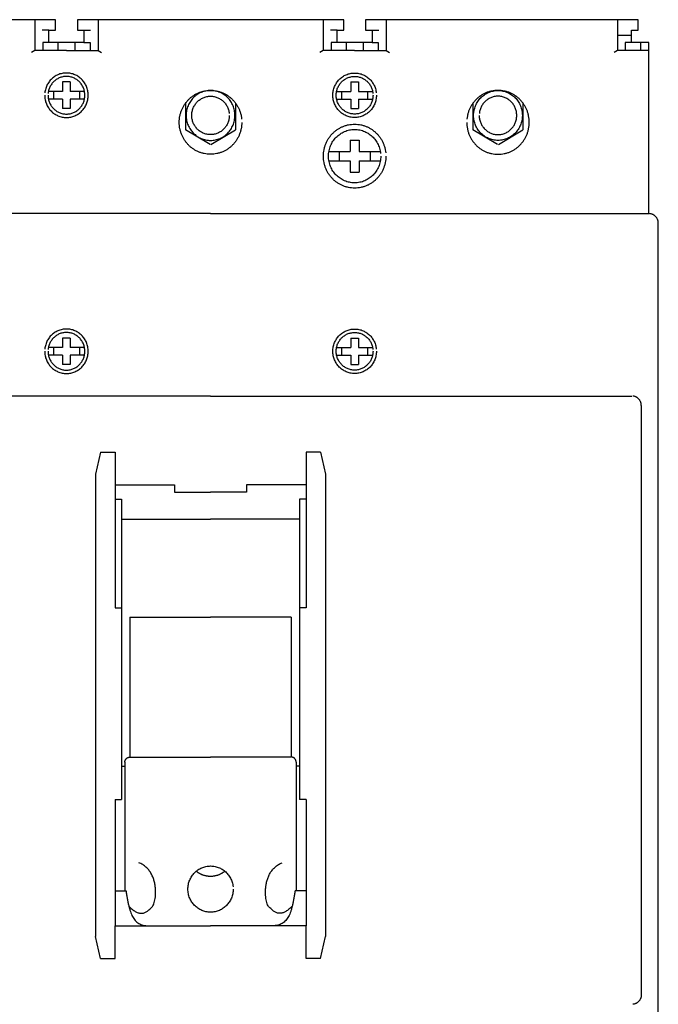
# Model space of a CAD drawing. Header units: centimetres. Extents: x -4250 to -484, y 169 to 6592.
# Tile 116 of 178: x -1168 to -1158, y 4225 to 4241. Entities that reach past the tile are written whole.
import ezdxf

# ---------------------------------------------------------------- set-up
doc = ezdxf.new("R2010")
doc.units = ezdxf.units.CM
doc.layers.add('1', color=7, linetype='Continuous')

# ---------------------------------------------------------------- blocks, each defined once
blk = doc.blocks.new('265957_199770274')
at = {"color": 254}
for p, q in [((9.079, 24.469), (4.917, 24.469)), ((9.079, 24.306), (9.079, 24.469)), ((9.421, 24.469), (9.421, 24.306)), ((13.583, 24.469), (9.421, 24.469)), ((13.583, 24.306), (13.583, 24.469)), ((13.925, 24.469), (13.925, 24.306)), ((18.183, 24.469), (13.925, 24.469)), ((18.183, 24.306), (18.183, 24.469)), ((8.976, 24.306), (9.079, 24.306)), ((8.976, 24.112), (8.976, 24.306)), ((9.421, 24.306), (9.524, 24.306)), ((9.524, 24.306), (9.524, 24.112)), ((13.48, 24.306), (13.583, 24.306)), ((13.48, 24.112), (13.48, 24.306)), ((13.925, 24.306), (14.028, 24.306)), ((14.028, 24.306), (14.028, 24.112)), ((18.079, 24.306), (18.183, 24.306)), ((18.079, 24.112), (18.079, 24.306)), ((9.524, 24.112), (8.976, 24.112)), ((14.028, 24.112), (13.48, 24.112)), ((18.354, 24.112), (18.079, 24.112)), ((18.354, 21.438), (18.354, 24.112)), ((18.369, 21.437), (18.354, 21.438)), ((18.5, 0), (18.5, 21.288))]:
    blk.add_line(p, q, dxfattribs=at)
at = {"color": 0}
for p, q in [((8.756, 24.469), (8.756, 23.989)), ((9.744, 24.469), (9.744, 23.989)), ((13.26, 24.469), (13.26, 23.989)), ((14.248, 24.469), (14.248, 23.989)), ((17.86, 24.469), (17.86, 23.989)), ((8.976, 24.306), (8.872, 24.306)), ((9.524, 24.306), (9.628, 24.306)), ((13.48, 24.306), (13.376, 24.306)), ((14.028, 24.306), (14.132, 24.306)), ((18.079, 24.224), (17.86, 24.224)), ((8.976, 24.112), (8.881, 24.112)), ((8.881, 24.112), (8.881, 23.989)), ((9.118, 24.112), (9.118, 23.989)), ((9.382, 24.112), (9.382, 23.989)), ((9.524, 24.112), (9.619, 24.112)), ((9.619, 24.112), (9.619, 23.989)), ((13.385, 24.112), (13.385, 23.989)), ((13.48, 24.112), (13.385, 24.112)), ((13.622, 24.112), (13.622, 23.989)), ((13.886, 24.112), (13.886, 23.989)), ((14.028, 24.112), (14.123, 24.112)), ((14.123, 24.112), (14.123, 23.989)), ((17.984, 24.112), (17.984, 23.989)), ((18.079, 24.112), (17.984, 24.112)), ((18.221, 24.112), (18.221, 23.989)), ((8.756, 23.989), (8.704, 23.958)), ((9.25, 23.989), (8.756, 23.989)), ((9.25, 23.989), (9.744, 23.989)), ((9.744, 23.989), (9.796, 23.958)), ((13.26, 23.989), (13.208, 23.958)), ((13.754, 23.989), (13.26, 23.989)), ((13.754, 23.989), (14.248, 23.989)), ((14.248, 23.989), (14.3, 23.958)), ((17.86, 23.989), (17.808, 23.958)), ((18.354, 23.989), (17.86, 23.989)), ((9.19, 23.496), (9.19, 23.347)), ((9.31, 23.496), (9.19, 23.496)), ((9.31, 23.496), (9.31, 23.347)), ((13.694, 23.496), (13.694, 23.347)), ((13.694, 23.496), (13.814, 23.496)), ((13.814, 23.496), (13.814, 23.347)), ((9.19, 23.349), (8.969, 23.349)), ((9.047, 23.349), (9.047, 23.227)), ((9.531, 23.349), (9.31, 23.349)), ((9.453, 23.349), (9.453, 23.227)), ((13.473, 23.349), (13.694, 23.349)), ((13.551, 23.349), (13.551, 23.227)), ((13.814, 23.349), (14.035, 23.349)), ((13.957, 23.349), (13.957, 23.227)), ((9.19, 23.227), (8.969, 23.227)), ((9.19, 23.229), (9.19, 23.081)), ((9.31, 23.081), (9.19, 23.081)), ((9.31, 23.229), (9.31, 23.081)), ((9.526, 23.227), (9.31, 23.227)), ((11.111, 23.165), (11.111, 22.746)), ((11.893, 23.164), (11.893, 22.746)), ((13.478, 23.227), (13.694, 23.227)), ((13.694, 23.229), (13.694, 23.081)), ((13.694, 23.081), (13.814, 23.081)), ((13.814, 23.229), (13.814, 23.081)), ((13.814, 23.227), (14.035, 23.227)), ((15.603, 23.164), (15.603, 22.746)), ((16.385, 23.165), (16.385, 22.746)), ((11.495, 22.519), (11.111, 22.746)), ((11.509, 22.519), (11.893, 22.746)), ((15.987, 22.519), (15.603, 22.746)), ((16.001, 22.519), (16.385, 22.746)), ((13.682, 22.586), (13.682, 22.407)), ((13.682, 22.586), (13.826, 22.586)), ((13.826, 22.586), (13.826, 22.407)), ((13.352, 22.41), (13.682, 22.41)), ((13.51, 22.41), (13.51, 22.263)), ((13.826, 22.41), (14.155, 22.41)), ((13.998, 22.41), (13.998, 22.263)), ((13.352, 22.263), (13.682, 22.263)), ((13.682, 22.266), (13.682, 22.087)), ((13.826, 22.266), (13.826, 22.087)), ((13.826, 22.263), (14.155, 22.263)), ((13.682, 22.087), (13.826, 22.087)), ((11.502, 21.438), (0.147, 21.438)), ((11.502, 21.438), (18.354, 21.438)), ((9.19, 19.495), (9.19, 19.347)), ((9.31, 19.495), (9.19, 19.495)), ((9.31, 19.495), (9.31, 19.347)), ((13.694, 19.495), (13.694, 19.347)), ((13.694, 19.495), (13.814, 19.495)), ((13.814, 19.495), (13.814, 19.347)), ((9.19, 19.349), (8.969, 19.349)), ((9.047, 19.349), (9.047, 19.226)), ((9.531, 19.349), (9.31, 19.349)), ((9.453, 19.349), (9.453, 19.226)), ((13.473, 19.349), (13.694, 19.349)), ((13.551, 19.349), (13.551, 19.226)), ((13.814, 19.349), (14.035, 19.349)), ((13.957, 19.349), (13.957, 19.226)), ((9.19, 19.226), (8.969, 19.226)), ((9.19, 19.229), (9.19, 19.08)), ((9.31, 19.08), (9.19, 19.08)), ((9.31, 19.229), (9.31, 19.08)), ((9.526, 19.226), (9.31, 19.226)), ((13.478, 19.226), (13.694, 19.226)), ((13.694, 19.229), (13.694, 19.08)), ((13.694, 19.08), (13.814, 19.08)), ((13.814, 19.229), (13.814, 19.08)), ((13.814, 19.226), (14.035, 19.226)), ((11.502, 18.588), (4.916, 18.588)), ((11.502, 18.588), (18.088, 18.588)), ((18.234, 18.439), (18.234, 9.234)), ((9.784, 17.713), (9.703, 17.37)), ((9.784, 17.713), (10.009, 17.713)), ((10.009, 17.713), (10.009, 17.202)), ((12.996, 17.713), (12.996, 17.202)), ((13.219, 17.713), (12.996, 17.713)), ((13.219, 17.713), (13.301, 17.37)), ((9.703, 17.37), (9.703, 10.144)), ((13.301, 17.37), (13.301, 10.144)), ((10.009, 17.202), (10.009, 16.979)), ((10.009, 17.202), (10.939, 17.202)), ((10.939, 17.202), (10.939, 17.085)), ((10.939, 17.085), (11.502, 17.085)), ((12.065, 17.085), (11.502, 17.085)), ((12.065, 17.202), (12.065, 17.085)), ((12.996, 17.202), (12.065, 17.202)), ((12.996, 17.202), (12.996, 16.979)), ((10.009, 16.979), (10.009, 15.281)), ((10.009, 16.979), (10.112, 16.979)), ((10.112, 16.979), (10.112, 12.285)), ((12.892, 16.979), (12.892, 12.285)), ((12.996, 16.979), (12.892, 16.979)), ((12.996, 16.979), (12.996, 15.281)), ((10.112, 16.662), (11.502, 16.662)), ((12.892, 16.662), (11.502, 16.662)), ((10.009, 15.281), (10.112, 15.281)), ((12.996, 15.281), (12.892, 15.281)), ((10.241, 15.131), (10.241, 12.946)), ((10.241, 15.131), (11.502, 15.131)), ((12.763, 15.131), (11.502, 15.131)), ((12.763, 15.131), (12.763, 12.946)), ((10.241, 12.946), (11.502, 12.946)), ((12.763, 12.946), (11.502, 12.946)), ((10.112, 12.805), (10.163, 12.805)), ((10.163, 12.866), (10.163, 10.858)), ((12.841, 12.866), (12.841, 10.858)), ((12.892, 12.805), (12.841, 12.805)), ((10.009, 12.285), (10.009, 10.311)), ((10.009, 12.285), (10.112, 12.285)), ((12.996, 12.285), (12.892, 12.285)), ((12.996, 12.285), (12.996, 10.311)), ((10.009, 10.858), (10.181, 10.858)), ((12.996, 10.858), (12.823, 10.858)), ((10.009, 9.8), (10.009, 10.311)), ((10.009, 10.311), (11.502, 10.311)), ((12.996, 10.311), (11.502, 10.311)), ((12.996, 9.8), (12.996, 10.311)), ((9.784, 9.8), (9.703, 10.144)), ((13.219, 9.8), (13.301, 10.144)), ((9.784, 9.8), (10.009, 9.8)), ((13.219, 9.8), (12.996, 9.8))]:
    blk.add_line(p, q, dxfattribs=at)
for points, knots in [([(8.91, 23.288), (8.91, 23.276), (8.911, 23.253), (8.916, 23.218), (8.925, 23.185), (8.936, 23.153), (8.951, 23.122), (8.968, 23.094), (8.987, 23.067), (9.009, 23.042), (9.034, 23.02), (9.06, 22.999), (9.088, 22.982), (9.118, 22.967), (9.149, 22.956), (9.182, 22.947), (9.215, 22.942), (9.25, 22.94), (9.285, 22.942), (9.318, 22.947), (9.351, 22.955), (9.383, 22.967), (9.412, 22.982), (9.44, 22.999), (9.467, 23.019), (9.491, 23.042), (9.513, 23.067), (9.532, 23.094), (9.549, 23.122), (9.564, 23.153), (9.575, 23.185), (9.584, 23.218), (9.589, 23.253), (9.59, 23.288), (9.589, 23.324), (9.584, 23.358), (9.575, 23.392), (9.564, 23.424), (9.549, 23.454), (9.532, 23.483), (9.513, 23.51), (9.491, 23.534), (9.467, 23.557), (9.44, 23.577), (9.412, 23.595), (9.382, 23.609), (9.351, 23.621), (9.318, 23.629), (9.285, 23.635), (9.25, 23.636), (9.215, 23.635), (9.182, 23.629), (9.149, 23.621), (9.118, 23.609), (9.088, 23.595), (9.06, 23.577), (9.033, 23.557), (9.009, 23.534), (8.987, 23.51), (8.968, 23.483), (8.951, 23.454), (8.936, 23.424), (8.925, 23.392), (8.916, 23.358), (8.913, 23.335), (8.912, 23.324)], [0, 0, 0, 0, 0.0031301, 0.0062048, 0.0092299, 0.0122266, 0.0151971, 0.018149, 0.0210939, 0.0240291, 0.0269642, 0.0299059, 0.0328579, 0.0358284, 0.0388251, 0.0418502, 0.0449209, 0.0480472, 0.0511891, 0.0542599, 0.0572926, 0.0602818, 0.0632559, 0.0662079, 0.0691528, 0.0720791, 0.0750222, 0.0779647, 0.0809167, 0.0838821, 0.0868814, 0.0899046, 0.0929793, 0.096109, 0.0992466, 0.1023174, 0.1053444, 0.1083363, 0.1113052, 0.1142572, 0.1171998, 0.1201341, 0.1230684, 0.1260133, 0.1289674, 0.1319363, 0.1349282, 0.137959, 0.1410298, 0.1441713, 0.1472972, 0.1503679, 0.1533911, 0.1563904, 0.1593558, 0.1623098, 0.1652516, 0.1681946, 0.171121, 0.1740659, 0.1770179, 0.1799919, 0.1829812, 0.1860101, 0.1890809, 0.1890809, 0.1890809, 0.1890809]), ([(8.962, 23.288), (8.963, 23.278), (8.963, 23.258), (8.968, 23.229), (8.975, 23.201), (8.984, 23.174), (8.997, 23.148), (9.011, 23.123), (9.028, 23.101), (9.046, 23.08), (9.067, 23.061), (9.089, 23.044), (9.113, 23.029), (9.138, 23.017), (9.164, 23.007), (9.192, 22.999), (9.221, 22.995), (9.25, 22.993), (9.279, 22.995), (9.308, 22.999), (9.336, 23.007), (9.362, 23.017), (9.387, 23.029), (9.411, 23.044), (9.433, 23.061), (9.454, 23.08), (9.472, 23.101), (9.489, 23.124), (9.503, 23.148), (9.516, 23.174), (9.525, 23.201), (9.532, 23.229), (9.537, 23.258), (9.538, 23.288), (9.537, 23.318), (9.532, 23.347), (9.525, 23.376), (9.516, 23.403), (9.504, 23.429), (9.489, 23.453), (9.472, 23.476), (9.454, 23.496), (9.433, 23.516), (9.411, 23.533), (9.387, 23.547), (9.362, 23.56), (9.336, 23.57), (9.308, 23.577), (9.279, 23.581), (9.25, 23.583), (9.221, 23.581), (9.192, 23.577), (9.164, 23.57), (9.138, 23.56), (9.113, 23.547), (9.089, 23.533), (9.067, 23.516), (9.046, 23.497), (9.028, 23.476), (9.011, 23.453), (8.997, 23.429), (8.984, 23.403), (8.975, 23.376), (8.968, 23.347), (8.965, 23.328), (8.964, 23.318)], [0, 0, 0, 0, 0.0026493, 0.0052501, 0.0078121, 0.0103466, 0.0128575, 0.0153571, 0.0178461, 0.0203297, 0.0228133, 0.0253022, 0.0278018, 0.0303145, 0.032849, 0.0354071, 0.038008, 0.0406533, 0.0433143, 0.0459152, 0.048481, 0.0510081, 0.0535278, 0.056024, 0.0585161, 0.0609939, 0.0634855, 0.0659721, 0.0684737, 0.0709812, 0.073517, 0.076078, 0.0786789, 0.0813277, 0.0839805, 0.0865814, 0.0891462, 0.0916746, 0.0941892, 0.0966875, 0.0991741, 0.1016598, 0.1041455, 0.1066353, 0.1091336, 0.1116482, 0.1141766, 0.1167414, 0.1193423, 0.1220029, 0.1246479, 0.1272487, 0.1298059, 0.1323417, 0.1348492, 0.1373509, 0.1398375, 0.142329, 0.1448068, 0.1472958, 0.149792, 0.15231, 0.1548371, 0.1574029, 0.1600037, 0.1600037, 0.1600037, 0.1600037]), ([(14.094, 23.288), (14.094, 23.276), (14.093, 23.253), (14.088, 23.218), (14.079, 23.185), (14.068, 23.153), (14.054, 23.122), (14.036, 23.094), (14.017, 23.067), (13.995, 23.042), (13.971, 23.019), (13.944, 22.999), (13.916, 22.982), (13.887, 22.967), (13.855, 22.955), (13.822, 22.947), (13.789, 22.942), (13.754, 22.94), (13.719, 22.942), (13.685, 22.947), (13.653, 22.956), (13.621, 22.967), (13.592, 22.982), (13.564, 22.999), (13.538, 23.02), (13.513, 23.042), (13.491, 23.067), (13.472, 23.094), (13.455, 23.122), (13.44, 23.153), (13.429, 23.185), (13.42, 23.218), (13.415, 23.253), (13.413, 23.288), (13.415, 23.324), (13.42, 23.358), (13.429, 23.392), (13.44, 23.424), (13.455, 23.454), (13.472, 23.483), (13.491, 23.51), (13.513, 23.534), (13.537, 23.557), (13.564, 23.577), (13.592, 23.595), (13.622, 23.609), (13.653, 23.621), (13.686, 23.629), (13.719, 23.635), (13.754, 23.636), (13.789, 23.635), (13.822, 23.629), (13.855, 23.621), (13.886, 23.609), (13.916, 23.595), (13.944, 23.577), (13.971, 23.557), (13.995, 23.534), (14.017, 23.51), (14.036, 23.483), (14.054, 23.454), (14.068, 23.424), (14.079, 23.392), (14.088, 23.358), (14.091, 23.335), (14.092, 23.324)], [0, 0, 0, 0, 0.0031298, 0.0062044, 0.0092276, 0.0122269, 0.0151923, 0.0181443, 0.0210868, 0.0240299, 0.0269592, 0.0299041, 0.032856, 0.0358301, 0.0388193, 0.041852, 0.0449306, 0.0480726, 0.0511988, 0.0542696, 0.0572946, 0.0602913, 0.0632547, 0.0662067, 0.0691484, 0.0720836, 0.0750187, 0.0779636, 0.0809135, 0.083884, 0.0868793, 0.0899044, 0.0929791, 0.0961092, 0.0992472, 0.102318, 0.1053469, 0.1083348, 0.1113089, 0.1142588, 0.1172037, 0.1201301, 0.1230732, 0.1260149, 0.1289689, 0.1319272, 0.1349265, 0.1379497, 0.1410205, 0.1441463, 0.1472878, 0.1503664, 0.1533972, 0.1563891, 0.1593581, 0.1623121, 0.165257, 0.1681942, 0.1711286, 0.1740711, 0.1770231, 0.179992, 0.182984, 0.1860109, 0.1890817, 0.1890817, 0.1890817, 0.1890817]), ([(14.042, 23.288), (14.041, 23.278), (14.041, 23.258), (14.036, 23.229), (14.029, 23.201), (14.02, 23.174), (14.007, 23.148), (13.993, 23.124), (13.976, 23.101), (13.958, 23.08), (13.937, 23.061), (13.915, 23.044), (13.891, 23.029), (13.866, 23.017), (13.84, 23.007), (13.812, 22.999), (13.783, 22.995), (13.754, 22.993), (13.725, 22.995), (13.696, 22.999), (13.668, 23.007), (13.642, 23.017), (13.617, 23.029), (13.593, 23.044), (13.571, 23.061), (13.55, 23.08), (13.532, 23.101), (13.515, 23.123), (13.501, 23.148), (13.488, 23.174), (13.479, 23.201), (13.472, 23.229), (13.467, 23.258), (13.466, 23.288), (13.467, 23.318), (13.472, 23.347), (13.479, 23.376), (13.488, 23.403), (13.501, 23.429), (13.515, 23.453), (13.532, 23.476), (13.55, 23.497), (13.571, 23.516), (13.593, 23.533), (13.617, 23.547), (13.642, 23.56), (13.668, 23.57), (13.696, 23.577), (13.725, 23.581), (13.754, 23.583), (13.783, 23.581), (13.812, 23.577), (13.84, 23.57), (13.866, 23.56), (13.891, 23.547), (13.915, 23.533), (13.937, 23.516), (13.958, 23.496), (13.976, 23.476), (13.993, 23.453), (14.007, 23.429), (14.019, 23.403), (14.029, 23.376), (14.036, 23.347), (14.039, 23.328), (14.04, 23.318)], [0, 0, 0, 0, 0.0026489, 0.0052497, 0.0078107, 0.0103465, 0.012854, 0.0153557, 0.0178423, 0.0203338, 0.0228116, 0.0253037, 0.0277999, 0.0303197, 0.0328468, 0.0354126, 0.0380134, 0.0406744, 0.0433198, 0.0459206, 0.0484788, 0.0510133, 0.0535259, 0.0560255, 0.0585145, 0.0609981, 0.0634817, 0.0659707, 0.0684702, 0.0709812, 0.0735157, 0.0760776, 0.0786785, 0.0813277, 0.0839809, 0.0865818, 0.0891476, 0.0916746, 0.0941927, 0.0966889, 0.0991779, 0.1016556, 0.1041472, 0.1066338, 0.1091354, 0.1116429, 0.1141787, 0.1167359, 0.1193368, 0.1219817, 0.1246424, 0.1272432, 0.129808, 0.1323364, 0.1348511, 0.1373493, 0.1398391, 0.1423248, 0.1448105, 0.1472972, 0.1497954, 0.15231, 0.1548385, 0.1574033, 0.1600041, 0.1600041, 0.1600041, 0.1600041]), ([(11.99, 22.865), (11.99, 22.848), (11.989, 22.814), (11.981, 22.765), (11.969, 22.717), (11.953, 22.671), (11.932, 22.627), (11.908, 22.586), (11.88, 22.547), (11.848, 22.511), (11.813, 22.479), (11.776, 22.45), (11.735, 22.425), (11.692, 22.404), (11.647, 22.387), (11.6, 22.375), (11.552, 22.367), (11.502, 22.365), (11.452, 22.367), (11.404, 22.375), (11.357, 22.387), (11.312, 22.404), (11.269, 22.425), (11.229, 22.45), (11.191, 22.479), (11.156, 22.511), (11.125, 22.547), (11.096, 22.586), (11.072, 22.627), (11.051, 22.671), (11.035, 22.717), (11.023, 22.765), (11.015, 22.814), (11.013, 22.865), (11.015, 22.916), (11.023, 22.966), (11.035, 23.014), (11.051, 23.06), (11.072, 23.104), (11.096, 23.145), (11.125, 23.183), (11.156, 23.219), (11.191, 23.251), (11.229, 23.28), (11.269, 23.305), (11.312, 23.326), (11.357, 23.343), (11.404, 23.355), (11.452, 23.363), (11.502, 23.366), (11.552, 23.363), (11.6, 23.355), (11.647, 23.343), (11.692, 23.326), (11.735, 23.305), (11.776, 23.28), (11.813, 23.251), (11.848, 23.219), (11.88, 23.183), (11.908, 23.145), (11.932, 23.104), (11.953, 23.06), (11.969, 23.014), (11.982, 22.966), (11.986, 22.933), (11.988, 22.916)], [0, 0, 0, 0, 0.0044938, 0.0089103, 0.0132551, 0.0175608, 0.0218204, 0.0260641, 0.0302893, 0.0345144, 0.0387258, 0.0429557, 0.0471939, 0.051464, 0.0557597, 0.060114, 0.0645266, 0.0690326, 0.0735308, 0.0779473, 0.0822978, 0.0866009, 0.0908639, 0.0951089, 0.0993388, 0.103556, 0.1077732, 0.1120031, 0.1162447, 0.1205077, 0.1248108, 0.1291574, 0.133574, 0.1380682, 0.1425742, 0.1469868, 0.1513411, 0.1556368, 0.1599069, 0.1641485, 0.1683784, 0.1725898, 0.1768149, 0.1810425, 0.1852895, 0.1895491, 0.1938562, 0.1982047, 0.2026213, 0.207119, 0.2116246, 0.2160373, 0.2203896, 0.2246893, 0.228956, 0.2331963, 0.2374239, 0.2416432, 0.2458625, 0.2500877, 0.2543313, 0.258598, 0.2628964, 0.2672487, 0.2716614, 0.2716614, 0.2716614, 0.2716614]), ([(11.883, 22.973), (11.883, 22.959), (11.882, 22.933), (11.876, 22.894), (11.867, 22.857), (11.854, 22.821), (11.838, 22.787), (11.819, 22.755), (11.797, 22.725), (11.772, 22.697), (11.745, 22.672), (11.715, 22.649), (11.684, 22.63), (11.651, 22.613), (11.615, 22.6), (11.579, 22.59), (11.541, 22.584), (11.502, 22.582), (11.463, 22.584), (11.425, 22.59), (11.389, 22.6), (11.354, 22.613), (11.32, 22.63), (11.289, 22.649), (11.259, 22.672), (11.232, 22.697), (11.208, 22.725), (11.186, 22.755), (11.167, 22.787), (11.15, 22.821), (11.138, 22.857), (11.128, 22.894), (11.122, 22.933), (11.12, 22.973), (11.122, 23.012), (11.128, 23.051), (11.138, 23.089), (11.15, 23.125), (11.167, 23.159), (11.186, 23.191), (11.208, 23.221), (11.232, 23.249), (11.259, 23.274), (11.289, 23.296), (11.32, 23.316), (11.354, 23.332), (11.389, 23.346), (11.425, 23.355), (11.463, 23.361), (11.502, 23.363), (11.541, 23.361), (11.579, 23.355), (11.615, 23.346), (11.651, 23.332), (11.684, 23.316), (11.715, 23.296), (11.745, 23.274), (11.772, 23.249), (11.797, 23.221), (11.819, 23.191), (11.838, 23.159), (11.854, 23.125), (11.867, 23.089), (11.876, 23.051), (11.882, 23.012), (11.883, 22.986), (11.883, 22.973)], [0, 0, 0, 0, 0.0035043, 0.0069492, 0.0103391, 0.0136983, 0.0170193, 0.0203319, 0.0236287, 0.026923, 0.0302061, 0.0335053, 0.0368158, 0.0401473, 0.0434965, 0.0468949, 0.050336, 0.0538485, 0.0573532, 0.060802, 0.0641928, 0.0675494, 0.0708738, 0.0741843, 0.0774835, 0.0807725, 0.0840614, 0.0873607, 0.0906712, 0.0939956, 0.0973521, 0.100743, 0.1041879, 0.1076926, 0.1112091, 0.114654, 0.1180524, 0.1214016, 0.1247331, 0.1280436, 0.1313428, 0.1346259, 0.1379202, 0.1412171, 0.1445296, 0.1478506, 0.1512085, 0.1545983, 0.1580472, 0.1615515, 0.1650636, 0.1685046, 0.1719021, 0.1752526, 0.1785807, 0.1818933, 0.1851901, 0.1884786, 0.191767, 0.1950638, 0.1983764, 0.2017045, 0.2050563, 0.2084538, 0.2118987, 0.2154148, 0.2154148, 0.2154148, 0.2154148]), ([(11.795, 22.973), (11.795, 22.963), (11.794, 22.942), (11.79, 22.912), (11.783, 22.884), (11.773, 22.856), (11.76, 22.83), (11.746, 22.805), (11.729, 22.782), (11.71, 22.761), (11.689, 22.741), (11.666, 22.724), (11.642, 22.709), (11.616, 22.696), (11.589, 22.686), (11.561, 22.679), (11.532, 22.674), (11.502, 22.673), (11.472, 22.674), (11.443, 22.679), (11.415, 22.686), (11.388, 22.696), (11.362, 22.709), (11.338, 22.724), (11.315, 22.741), (11.294, 22.76), (11.276, 22.782), (11.259, 22.805), (11.244, 22.83), (11.231, 22.856), (11.222, 22.884), (11.214, 22.912), (11.21, 22.942), (11.208, 22.973), (11.21, 23.003), (11.214, 23.033), (11.222, 23.062), (11.231, 23.09), (11.244, 23.116), (11.259, 23.141), (11.276, 23.164), (11.294, 23.185), (11.315, 23.204), (11.338, 23.222), (11.362, 23.237), (11.388, 23.249), (11.415, 23.26), (11.443, 23.267), (11.472, 23.272), (11.502, 23.273), (11.532, 23.272), (11.561, 23.267), (11.589, 23.26), (11.616, 23.249), (11.642, 23.237), (11.666, 23.222), (11.689, 23.205), (11.71, 23.185), (11.729, 23.164), (11.745, 23.141), (11.76, 23.116), (11.773, 23.09), (11.783, 23.062), (11.79, 23.033), (11.792, 23.013), (11.794, 23.003)], [0, 0, 0, 0, 0.002696, 0.0053448, 0.0079497, 0.010538, 0.0130895, 0.0156371, 0.0181686, 0.0207075, 0.0232327, 0.0257697, 0.0283085, 0.0308757, 0.0334526, 0.0360633, 0.038712, 0.0414163, 0.0441167, 0.0467693, 0.04938, 0.0519643, 0.0545245, 0.05707, 0.0596038, 0.0621348, 0.0646658, 0.0671997, 0.0697452, 0.0723019, 0.0748861, 0.077493, 0.0801417, 0.0828382, 0.0855464, 0.0881951, 0.0908096, 0.0933865, 0.0959538, 0.0984925, 0.1010295, 0.1035547, 0.1060937, 0.1086252, 0.1111727, 0.1137278, 0.1163147, 0.1189235, 0.1215761, 0.1242761, 0.12698, 0.1296287, 0.1322374, 0.134817, 0.1373792, 0.13992, 0.1424546, 0.1449878, 0.1475209, 0.1500555, 0.1525963, 0.1551585, 0.1577394, 0.160352, 0.1630007, 0.1630007, 0.1630007, 0.1630007]), ([(15.506, 22.865), (15.506, 22.848), (15.507, 22.814), (15.515, 22.765), (15.527, 22.717), (15.543, 22.671), (15.564, 22.627), (15.588, 22.586), (15.617, 22.547), (15.648, 22.511), (15.683, 22.479), (15.721, 22.45), (15.761, 22.425), (15.804, 22.404), (15.849, 22.387), (15.896, 22.375), (15.945, 22.367), (15.994, 22.365), (16.044, 22.367), (16.093, 22.375), (16.14, 22.387), (16.185, 22.404), (16.227, 22.425), (16.268, 22.45), (16.305, 22.479), (16.34, 22.511), (16.372, 22.547), (16.4, 22.586), (16.425, 22.627), (16.445, 22.671), (16.462, 22.717), (16.474, 22.765), (16.481, 22.814), (16.483, 22.865), (16.481, 22.916), (16.474, 22.966), (16.462, 23.014), (16.445, 23.06), (16.425, 23.104), (16.4, 23.145), (16.372, 23.183), (16.34, 23.219), (16.306, 23.251), (16.268, 23.28), (16.227, 23.305), (16.185, 23.326), (16.14, 23.343), (16.093, 23.355), (16.044, 23.363), (15.994, 23.366), (15.945, 23.363), (15.896, 23.355), (15.849, 23.343), (15.804, 23.326), (15.761, 23.305), (15.721, 23.28), (15.683, 23.251), (15.648, 23.219), (15.617, 23.183), (15.588, 23.145), (15.564, 23.104), (15.543, 23.06), (15.527, 23.014), (15.515, 22.966), (15.51, 22.933), (15.508, 22.916)], [0, 0, 0, 0, 0.0044942, 0.0089107, 0.0132574, 0.0175605, 0.0218235, 0.0260651, 0.030295, 0.0345122, 0.0387294, 0.0429593, 0.0472043, 0.0514673, 0.0557704, 0.0601209, 0.0645374, 0.0690355, 0.0735415, 0.0779581, 0.0823124, 0.086608, 0.0908782, 0.0951164, 0.0993463, 0.1035577, 0.1077828, 0.112008, 0.1162517, 0.1205112, 0.124817, 0.1291617, 0.1335783, 0.1380721, 0.1425777, 0.1469903, 0.1513427, 0.155641, 0.1599077, 0.1641514, 0.1683766, 0.1725959, 0.1768152, 0.1810428, 0.185283, 0.1895497, 0.1938495, 0.1982018, 0.2026184, 0.2071239, 0.2116217, 0.2160382, 0.2203867, 0.2246939, 0.2289535, 0.2332005, 0.237428, 0.2416532, 0.2458645, 0.2500944, 0.2543361, 0.2586062, 0.2629018, 0.2672561, 0.2716688, 0.2716688, 0.2716688, 0.2716688]), ([(15.613, 22.973), (15.613, 22.959), (15.614, 22.933), (15.62, 22.894), (15.63, 22.857), (15.642, 22.821), (15.659, 22.787), (15.678, 22.755), (15.7, 22.725), (15.724, 22.697), (15.752, 22.672), (15.781, 22.649), (15.812, 22.63), (15.846, 22.613), (15.881, 22.6), (15.918, 22.59), (15.955, 22.584), (15.994, 22.582), (16.033, 22.584), (16.071, 22.59), (16.108, 22.6), (16.143, 22.613), (16.176, 22.63), (16.208, 22.649), (16.237, 22.672), (16.264, 22.697), (16.289, 22.725), (16.311, 22.755), (16.33, 22.787), (16.346, 22.821), (16.359, 22.857), (16.368, 22.894), (16.374, 22.933), (16.376, 22.973), (16.374, 23.012), (16.368, 23.051), (16.359, 23.089), (16.346, 23.125), (16.33, 23.159), (16.311, 23.191), (16.289, 23.221), (16.264, 23.249), (16.237, 23.274), (16.208, 23.296), (16.176, 23.316), (16.143, 23.332), (16.108, 23.346), (16.071, 23.355), (16.033, 23.361), (15.994, 23.363), (15.955, 23.361), (15.918, 23.355), (15.881, 23.346), (15.846, 23.332), (15.812, 23.316), (15.781, 23.296), (15.751, 23.274), (15.724, 23.249), (15.7, 23.221), (15.678, 23.191), (15.659, 23.159), (15.643, 23.125), (15.63, 23.089), (15.62, 23.051), (15.614, 23.012), (15.613, 22.986), (15.613, 22.973)], [0, 0, 0, 0, 0.0035047, 0.0069496, 0.0103404, 0.0136983, 0.0170228, 0.0203333, 0.0236325, 0.0269214, 0.0302104, 0.0335096, 0.0368201, 0.0401445, 0.0435011, 0.0468957, 0.0503445, 0.0538492, 0.0573657, 0.0608068, 0.0642052, 0.0675543, 0.0708859, 0.0741896, 0.0774889, 0.080772, 0.0840662, 0.0873631, 0.0906756, 0.0939949, 0.0973528, 0.1007427, 0.1041876, 0.1076919, 0.111208, 0.1146529, 0.1180504, 0.1214009, 0.1247273, 0.1280398, 0.1313367, 0.1346251, 0.1379135, 0.1412104, 0.1445162, 0.1478443, 0.1511948, 0.1545923, 0.1580333, 0.1615494, 0.1650537, 0.1685025, 0.1718962, 0.1752541, 0.1785751, 0.1818876, 0.1851845, 0.1884787, 0.1917618, 0.1950611, 0.1983716, 0.2017031, 0.2050536, 0.208452, 0.211897, 0.2154134, 0.2154134, 0.2154134, 0.2154134]), ([(15.701, 22.973), (15.701, 22.963), (15.702, 22.942), (15.707, 22.912), (15.714, 22.884), (15.724, 22.856), (15.736, 22.83), (15.751, 22.805), (15.768, 22.782), (15.787, 22.76), (15.808, 22.741), (15.83, 22.724), (15.854, 22.709), (15.88, 22.696), (15.907, 22.686), (15.935, 22.679), (15.964, 22.674), (15.994, 22.673), (16.024, 22.674), (16.053, 22.679), (16.081, 22.686), (16.108, 22.696), (16.134, 22.709), (16.158, 22.724), (16.181, 22.741), (16.202, 22.761), (16.221, 22.782), (16.238, 22.805), (16.252, 22.83), (16.265, 22.856), (16.275, 22.884), (16.282, 22.912), (16.286, 22.942), (16.288, 22.973), (16.286, 23.003), (16.282, 23.033), (16.275, 23.062), (16.265, 23.09), (16.252, 23.116), (16.238, 23.141), (16.221, 23.164), (16.202, 23.185), (16.181, 23.205), (16.158, 23.222), (16.134, 23.237), (16.108, 23.249), (16.081, 23.26), (16.053, 23.267), (16.024, 23.272), (15.994, 23.273), (15.964, 23.272), (15.935, 23.267), (15.907, 23.26), (15.88, 23.249), (15.854, 23.237), (15.83, 23.222), (15.807, 23.204), (15.787, 23.185), (15.768, 23.164), (15.751, 23.141), (15.736, 23.116), (15.724, 23.09), (15.714, 23.062), (15.706, 23.033), (15.704, 23.013), (15.703, 23.003)], [0, 0, 0, 0, 0.0026964, 0.0053452, 0.007952, 0.0105363, 0.013093, 0.0156385, 0.0181723, 0.0207033, 0.0232343, 0.0257714, 0.0283168, 0.0308771, 0.0334613, 0.036072, 0.0387246, 0.0414211, 0.0441254, 0.0467741, 0.0493848, 0.0519616, 0.0545289, 0.0570677, 0.0596047, 0.0621299, 0.0646688, 0.0672003, 0.0697479, 0.0722994, 0.0748877, 0.0774926, 0.0801413, 0.0828374, 0.0855452, 0.088194, 0.0908065, 0.0933874, 0.0959496, 0.0984904, 0.1010251, 0.1035582, 0.1060913, 0.108626, 0.1111668, 0.1137289, 0.1163085, 0.1189172, 0.121566, 0.1242699, 0.1269659, 0.1296185, 0.1322273, 0.1348142, 0.1373693, 0.1399168, 0.1424515, 0.1449904, 0.1475156, 0.1500526, 0.1525914, 0.1551587, 0.1577355, 0.16035, 0.1629988, 0.1629988, 0.1629988, 0.1629988]), ([(14.242, 22.336), (14.242, 22.319), (14.241, 22.286), (14.233, 22.236), (14.221, 22.188), (14.205, 22.142), (14.184, 22.098), (14.16, 22.057), (14.132, 22.018), (14.1, 21.983), (14.065, 21.95), (14.028, 21.922), (13.987, 21.896), (13.944, 21.875), (13.899, 21.859), (13.852, 21.846), (13.804, 21.839), (13.754, 21.836), (13.704, 21.839), (13.656, 21.846), (13.609, 21.859), (13.564, 21.875), (13.521, 21.897), (13.48, 21.922), (13.443, 21.95), (13.408, 21.983), (13.377, 22.018), (13.348, 22.057), (13.324, 22.098), (13.303, 22.142), (13.287, 22.188), (13.275, 22.236), (13.267, 22.286), (13.265, 22.336), (13.267, 22.387), (13.275, 22.437), (13.287, 22.485), (13.303, 22.531), (13.324, 22.575), (13.348, 22.616), (13.376, 22.655), (13.408, 22.69), (13.443, 22.723), (13.48, 22.751), (13.521, 22.777), (13.564, 22.798), (13.609, 22.815), (13.656, 22.827), (13.704, 22.834), (13.754, 22.837), (13.804, 22.834), (13.852, 22.827), (13.899, 22.815), (13.944, 22.798), (13.987, 22.777), (14.027, 22.751), (14.065, 22.723), (14.1, 22.69), (14.132, 22.655), (14.16, 22.616), (14.184, 22.575), (14.205, 22.531), (14.221, 22.485), (14.234, 22.437), (14.238, 22.404), (14.24, 22.388)], [0, 0, 0, 0, 0.0044977, 0.0089143, 0.0132628, 0.0175686, 0.0218282, 0.0260718, 0.0302962, 0.0345214, 0.0387327, 0.0429603, 0.0471985, 0.0514669, 0.0557663, 0.0601206, 0.0645371, 0.069047, 0.0735412, 0.0779578, 0.0823045, 0.0866075, 0.0908688, 0.0951104, 0.099338, 0.1035552, 0.1077724, 0.1119992, 0.1162408, 0.1205038, 0.1248068, 0.1291573, 0.1335739, 0.138072, 0.1425819, 0.1469985, 0.1513528, 0.1556521, 0.1599222, 0.1641605, 0.1683904, 0.1726018, 0.1768269, 0.1810544, 0.1852981, 0.1895577, 0.1938635, 0.1982082, 0.2026247, 0.2071185, 0.211628, 0.2160446, 0.2203969, 0.224699, 0.2289657, 0.233206, 0.2374335, 0.2416528, 0.2458721, 0.2500997, 0.25434, 0.2586067, 0.2629088, 0.2672611, 0.2716776, 0.2716776, 0.2716776, 0.2716776]), ([(14.162, 22.336), (14.161, 22.322), (14.161, 22.294), (14.154, 22.252), (14.144, 22.212), (14.131, 22.174), (14.113, 22.137), (14.093, 22.103), (14.069, 22.071), (14.043, 22.041), (14.014, 22.014), (13.982, 21.99), (13.949, 21.969), (13.913, 21.951), (13.875, 21.937), (13.836, 21.927), (13.795, 21.921), (13.754, 21.919), (13.712, 21.921), (13.672, 21.927), (13.633, 21.937), (13.595, 21.951), (13.559, 21.969), (13.526, 21.99), (13.494, 22.014), (13.465, 22.041), (13.439, 22.071), (13.415, 22.103), (13.395, 22.137), (13.377, 22.174), (13.364, 22.212), (13.354, 22.252), (13.347, 22.294), (13.345, 22.336), (13.347, 22.379), (13.354, 22.421), (13.364, 22.461), (13.377, 22.499), (13.395, 22.536), (13.415, 22.57), (13.439, 22.602), (13.465, 22.632), (13.494, 22.659), (13.526, 22.683), (13.559, 22.704), (13.595, 22.722), (13.633, 22.736), (13.672, 22.746), (13.712, 22.752), (13.754, 22.754), (13.795, 22.752), (13.836, 22.746), (13.875, 22.736), (13.913, 22.722), (13.949, 22.704), (13.982, 22.683), (14.014, 22.659), (14.043, 22.632), (14.069, 22.602), (14.093, 22.57), (14.113, 22.536), (14.13, 22.499), (14.144, 22.461), (14.155, 22.421), (14.158, 22.393), (14.16, 22.379)], [0, 0, 0, 0, 0.0037526, 0.0074403, 0.0110698, 0.0146632, 0.0182237, 0.0217658, 0.0252925, 0.0288209, 0.0323384, 0.0358683, 0.0394071, 0.0429781, 0.0465664, 0.0502007, 0.0538884, 0.0576571, 0.0614101, 0.0650978, 0.0687283, 0.0723203, 0.0758842, 0.0794263, 0.0829531, 0.0864764, 0.0899969, 0.0935236, 0.0970657, 0.1006297, 0.1042217, 0.1078522, 0.1115399, 0.1152929, 0.1190616, 0.1227493, 0.1263836, 0.1299756, 0.1335466, 0.1370853, 0.1406153, 0.1441328, 0.147664, 0.1511908, 0.1547329, 0.1582934, 0.1618868, 0.1655163, 0.169204, 0.1729566, 0.1767249, 0.1804126, 0.1840459, 0.1876356, 0.1912032, 0.1947419, 0.1982719, 0.2017973, 0.2053228, 0.2088527, 0.2123914, 0.215959, 0.2195524, 0.2231857, 0.2268734, 0.2268734, 0.2268734, 0.2268734]), ([(8.91, 19.288), (8.91, 19.276), (8.911, 19.252), (8.916, 19.218), (8.925, 19.184), (8.936, 19.152), (8.951, 19.122), (8.968, 19.093), (8.987, 19.066), (9.009, 19.041), (9.034, 19.019), (9.06, 18.999), (9.088, 18.982), (9.118, 18.967), (9.149, 18.955), (9.182, 18.946), (9.215, 18.941), (9.25, 18.939), (9.285, 18.941), (9.318, 18.946), (9.351, 18.955), (9.383, 18.967), (9.412, 18.982), (9.44, 18.999), (9.467, 19.019), (9.491, 19.041), (9.513, 19.066), (9.532, 19.093), (9.549, 19.122), (9.564, 19.152), (9.575, 19.184), (9.584, 19.218), (9.589, 19.252), (9.59, 19.288), (9.589, 19.323), (9.584, 19.358), (9.575, 19.391), (9.564, 19.423), (9.549, 19.454), (9.532, 19.482), (9.513, 19.509), (9.491, 19.534), (9.467, 19.557), (9.44, 19.577), (9.412, 19.594), (9.382, 19.609), (9.351, 19.621), (9.318, 19.629), (9.285, 19.634), (9.25, 19.636), (9.215, 19.634), (9.182, 19.629), (9.149, 19.62), (9.118, 19.609), (9.088, 19.594), (9.06, 19.577), (9.033, 19.556), (9.009, 19.534), (8.987, 19.509), (8.968, 19.482), (8.951, 19.454), (8.936, 19.423), (8.925, 19.391), (8.916, 19.358), (8.913, 19.335), (8.912, 19.323)], [0, 0, 0, 0, 0.0031262, 0.006197, 0.0092183, 0.0122149, 0.0151854, 0.0181374, 0.0210791, 0.0240143, 0.0269494, 0.0298912, 0.0328431, 0.0358136, 0.0388103, 0.0418354, 0.0449061, 0.0480324, 0.0511743, 0.0542451, 0.0572778, 0.0602671, 0.0632411, 0.0661931, 0.069138, 0.0720644, 0.0750074, 0.0779468, 0.0808988, 0.0838642, 0.0868635, 0.0898828, 0.0929536, 0.0960794, 0.099221, 0.1022918, 0.1053225, 0.1083145, 0.1112834, 0.1142354, 0.1171779, 0.1201181, 0.1230524, 0.1259973, 0.1289513, 0.1319203, 0.1349122, 0.137943, 0.1410138, 0.1441553, 0.1472811, 0.1503519, 0.1533751, 0.1563744, 0.1593398, 0.1622938, 0.1652355, 0.1681786, 0.1711108, 0.1740557, 0.1770077, 0.1799817, 0.182971, 0.1860037, 0.1890745, 0.1890745, 0.1890745, 0.1890745]), ([(8.962, 19.288), (8.963, 19.278), (8.963, 19.258), (8.968, 19.228), (8.975, 19.2), (8.984, 19.173), (8.997, 19.147), (9.011, 19.123), (9.028, 19.1), (9.046, 19.079), (9.067, 19.06), (9.089, 19.043), (9.113, 19.029), (9.138, 19.016), (9.164, 19.006), (9.192, 18.999), (9.221, 18.994), (9.25, 18.993), (9.279, 18.994), (9.308, 18.999), (9.336, 19.006), (9.362, 19.016), (9.387, 19.029), (9.411, 19.043), (9.433, 19.06), (9.454, 19.079), (9.472, 19.1), (9.489, 19.123), (9.503, 19.147), (9.516, 19.173), (9.525, 19.2), (9.532, 19.228), (9.537, 19.258), (9.538, 19.288), (9.537, 19.318), (9.532, 19.347), (9.525, 19.375), (9.516, 19.402), (9.504, 19.428), (9.489, 19.452), (9.472, 19.475), (9.454, 19.496), (9.433, 19.515), (9.411, 19.532), (9.387, 19.547), (9.362, 19.559), (9.336, 19.569), (9.308, 19.576), (9.279, 19.581), (9.25, 19.582), (9.221, 19.581), (9.192, 19.576), (9.164, 19.569), (9.138, 19.559), (9.113, 19.547), (9.089, 19.532), (9.067, 19.515), (9.046, 19.496), (9.028, 19.475), (9.011, 19.452), (8.997, 19.428), (8.984, 19.402), (8.975, 19.375), (8.968, 19.347), (8.965, 19.328), (8.964, 19.318)], [0, 0, 0, 0, 0.0026414, 0.0052422, 0.0078004, 0.0103349, 0.0128458, 0.0153454, 0.0178344, 0.020318, 0.0228016, 0.0252906, 0.0277901, 0.0303011, 0.0328356, 0.0353937, 0.0379946, 0.0406399, 0.0433009, 0.0459018, 0.0484676, 0.0509947, 0.0535127, 0.0560089, 0.058501, 0.0609788, 0.0634703, 0.065957, 0.0684586, 0.0709661, 0.0735019, 0.0760591, 0.07866, 0.081301, 0.0839616, 0.0865624, 0.0891273, 0.0916557, 0.0941703, 0.0966686, 0.0991583, 0.1016441, 0.1041298, 0.1066219, 0.1091202, 0.1116348, 0.1141632, 0.116728, 0.1193289, 0.1219895, 0.1246345, 0.1272353, 0.1297925, 0.1323283, 0.1348358, 0.1373374, 0.1398264, 0.142318, 0.1447957, 0.1472879, 0.1497841, 0.1523021, 0.1548292, 0.157395, 0.1599958, 0.1599958, 0.1599958, 0.1599958]), ([(14.094, 19.288), (14.094, 19.276), (14.093, 19.252), (14.088, 19.218), (14.079, 19.184), (14.068, 19.152), (14.054, 19.122), (14.036, 19.093), (14.017, 19.066), (13.995, 19.041), (13.971, 19.019), (13.944, 18.999), (13.916, 18.982), (13.887, 18.967), (13.855, 18.955), (13.822, 18.946), (13.789, 18.941), (13.754, 18.939), (13.719, 18.941), (13.685, 18.946), (13.653, 18.955), (13.621, 18.967), (13.592, 18.982), (13.564, 18.999), (13.538, 19.019), (13.513, 19.041), (13.491, 19.066), (13.472, 19.093), (13.455, 19.122), (13.44, 19.152), (13.429, 19.184), (13.42, 19.218), (13.415, 19.252), (13.413, 19.288), (13.415, 19.323), (13.42, 19.358), (13.429, 19.391), (13.44, 19.423), (13.455, 19.454), (13.472, 19.482), (13.491, 19.509), (13.513, 19.534), (13.537, 19.556), (13.564, 19.577), (13.592, 19.594), (13.622, 19.609), (13.653, 19.62), (13.686, 19.629), (13.719, 19.634), (13.754, 19.636), (13.789, 19.634), (13.822, 19.629), (13.855, 19.621), (13.886, 19.609), (13.916, 19.594), (13.944, 19.577), (13.971, 19.557), (13.995, 19.534), (14.017, 19.509), (14.036, 19.482), (14.054, 19.454), (14.068, 19.423), (14.079, 19.391), (14.088, 19.358), (14.091, 19.335), (14.092, 19.323)], [0, 0, 0, 0, 0.0031258, 0.0061966, 0.0092159, 0.0122153, 0.0151807, 0.0181326, 0.021072, 0.0240151, 0.0269444, 0.0298893, 0.0328412, 0.0358153, 0.0388045, 0.0418373, 0.0449158, 0.0480578, 0.051184, 0.0542548, 0.0572799, 0.0602765, 0.0632399, 0.0661919, 0.0691336, 0.0720688, 0.0750039, 0.0779456, 0.0808956, 0.0838661, 0.0868614, 0.0898827, 0.0929534, 0.0960797, 0.0992216, 0.1022924, 0.1053251, 0.108313, 0.111287, 0.114237, 0.1171819, 0.1201141, 0.1230572, 0.1259989, 0.1289529, 0.1319112, 0.1349105, 0.1379337, 0.1410045, 0.1441303, 0.1472718, 0.1503504, 0.1533812, 0.1563731, 0.1593421, 0.1622961, 0.165241, 0.1681782, 0.1711184, 0.1740609, 0.1770129, 0.1799818, 0.1829738, 0.1860045, 0.1890753, 0.1890753, 0.1890753, 0.1890753]), ([(14.042, 19.288), (14.041, 19.278), (14.041, 19.258), (14.036, 19.228), (14.029, 19.2), (14.02, 19.173), (14.007, 19.147), (13.993, 19.123), (13.976, 19.1), (13.958, 19.079), (13.937, 19.06), (13.915, 19.043), (13.891, 19.029), (13.866, 19.016), (13.84, 19.006), (13.812, 18.999), (13.783, 18.994), (13.754, 18.993), (13.725, 18.994), (13.696, 18.999), (13.668, 19.006), (13.642, 19.016), (13.617, 19.029), (13.593, 19.043), (13.571, 19.06), (13.55, 19.079), (13.532, 19.1), (13.515, 19.123), (13.501, 19.147), (13.488, 19.173), (13.479, 19.2), (13.472, 19.228), (13.467, 19.258), (13.466, 19.288), (13.467, 19.318), (13.472, 19.347), (13.479, 19.375), (13.488, 19.402), (13.501, 19.428), (13.515, 19.452), (13.532, 19.475), (13.55, 19.496), (13.571, 19.515), (13.593, 19.532), (13.617, 19.547), (13.642, 19.559), (13.668, 19.569), (13.696, 19.576), (13.725, 19.581), (13.754, 19.582), (13.783, 19.581), (13.812, 19.576), (13.84, 19.569), (13.866, 19.559), (13.891, 19.547), (13.915, 19.532), (13.937, 19.515), (13.958, 19.496), (13.976, 19.475), (13.993, 19.452), (14.007, 19.428), (14.019, 19.402), (14.029, 19.375), (14.036, 19.347), (14.039, 19.328), (14.04, 19.318)], [0, 0, 0, 0, 0.002641, 0.0052418, 0.007799, 0.0103349, 0.0128424, 0.015344, 0.0178306, 0.0203221, 0.0227999, 0.025292, 0.0277883, 0.0303063, 0.0328334, 0.0353992, 0.038, 0.0406611, 0.0433064, 0.0459072, 0.0484654, 0.0509999, 0.0535108, 0.0560104, 0.0584994, 0.060983, 0.0634666, 0.0659555, 0.0684551, 0.0709661, 0.0735005, 0.0760587, 0.0786596, 0.081301, 0.083962, 0.0865628, 0.0891286, 0.0916557, 0.0941737, 0.09667, 0.0991621, 0.1016399, 0.1041314, 0.1066204, 0.109122, 0.1116295, 0.1141653, 0.1167225, 0.1193234, 0.1219683, 0.1246289, 0.1272298, 0.1297946, 0.132323, 0.1348376, 0.1373359, 0.139828, 0.1423138, 0.1447995, 0.1472893, 0.1497875, 0.1523021, 0.1548306, 0.1573954, 0.1599962, 0.1599962, 0.1599962, 0.1599962]), ([(18.234, 18.439), (18.234, 18.444), (18.234, 18.454), (18.232, 18.469), (18.228, 18.483), (18.223, 18.497), (18.217, 18.51), (18.21, 18.523), (18.201, 18.534), (18.192, 18.545), (18.181, 18.555), (18.17, 18.563), (18.158, 18.571), (18.145, 18.577), (18.132, 18.582), (18.117, 18.586), (18.108, 18.587), (18.103, 18.588)], [0, 0, 0, 0, 0.00135579, 0.0026821, 0.0039855, 0.00527344, 0.00655376, 0.00782249, 0.00908864, 0.01035641, 0.01162418, 0.01289033, 0.01415906, 0.01543938, 0.01672869, 0.01803208, 0.01935839, 0.01935839, 0.01935839, 0.01935839]), ([(10.163, 12.866), (10.163, 12.869), (10.163, 12.874), (10.165, 12.882), (10.167, 12.89), (10.169, 12.897), (10.172, 12.904), (10.176, 12.911), (10.181, 12.917), (10.186, 12.923), (10.191, 12.928), (10.198, 12.933), (10.204, 12.937), (10.211, 12.94), (10.218, 12.943), (10.225, 12.945), (10.231, 12.945), (10.233, 12.946)], [0, 0, 0, 0, 0.00072177, 0.00142668, 0.00212283, 0.00280901, 0.00349574, 0.00417228, 0.00485024, 0.00551629, 0.00619903, 0.00687148, 0.00755343, 0.00822965, 0.00892222, 0.00961259, 0.0103175, 0.0103175, 0.0103175, 0.0103175]), ([(12.841, 12.866), (12.841, 12.869), (12.841, 12.874), (12.839, 12.882), (12.838, 12.89), (12.835, 12.897), (12.832, 12.904), (12.828, 12.911), (12.823, 12.917), (12.818, 12.923), (12.813, 12.928), (12.807, 12.933), (12.8, 12.937), (12.793, 12.94), (12.786, 12.943), (12.779, 12.945), (12.773, 12.945), (12.771, 12.946)], [0, 0, 0, 0, 0.00072134, 0.00142625, 0.00212044, 0.00280933, 0.00349266, 0.00417125, 0.00484686, 0.00552093, 0.006195, 0.0068706, 0.0075492, 0.00823253, 0.00892141, 0.0096156, 0.01032051, 0.01032051, 0.01032051, 0.01032051]), ([(10.225, 10.62), (10.233, 10.611), (10.25, 10.594), (10.276, 10.571), (10.3, 10.552), (10.324, 10.536), (10.346, 10.523), (10.368, 10.514), (10.39, 10.508), (10.411, 10.505), (10.433, 10.506), (10.454, 10.51), (10.475, 10.518), (10.496, 10.528), (10.518, 10.542), (10.54, 10.559), (10.563, 10.58), (10.585, 10.6), (10.604, 10.625), (10.617, 10.657), (10.628, 10.696), (10.637, 10.741), (10.643, 10.792), (10.644, 10.847), (10.641, 10.904), (10.633, 10.963), (10.619, 11.022), (10.599, 11.079), (10.572, 11.134), (10.537, 11.185), (10.494, 11.23), (10.442, 11.269), (10.402, 11.287), (10.381, 11.296)], [0, 0, 0, 0, 0.0033386, 0.0063822, 0.0091598, 0.0116887, 0.0140016, 0.0161328, 0.0181287, 0.0200356, 0.0219231, 0.0238303, 0.0258249, 0.0279396, 0.0302349, 0.0327215, 0.0354353, 0.0383841, 0.0407551, 0.0437622, 0.0473636, 0.0514666, 0.0559912, 0.0608358, 0.0659175, 0.0711467, 0.0764751, 0.0818364, 0.087226, 0.0926462, 0.0981615, 0.1038792, 0.1099528, 0.1099528, 0.1099528, 0.1099528]), ([(11.855, 10.884), (11.855, 10.872), (11.854, 10.848), (11.849, 10.812), (11.84, 10.777), (11.828, 10.744), (11.813, 10.712), (11.795, 10.682), (11.775, 10.654), (11.752, 10.628), (11.727, 10.605), (11.7, 10.584), (11.671, 10.566), (11.64, 10.551), (11.607, 10.539), (11.573, 10.53), (11.538, 10.524), (11.502, 10.522), (11.466, 10.524), (11.431, 10.53), (11.397, 10.539), (11.364, 10.551), (11.334, 10.566), (11.304, 10.584), (11.277, 10.605), (11.252, 10.628), (11.229, 10.654), (11.209, 10.682), (11.191, 10.712), (11.176, 10.744), (11.164, 10.777), (11.155, 10.812), (11.15, 10.848), (11.148, 10.884), (11.15, 10.921), (11.155, 10.957), (11.164, 10.992), (11.176, 11.025), (11.191, 11.057), (11.209, 11.087), (11.229, 11.114), (11.252, 11.14), (11.277, 11.164), (11.304, 11.184), (11.333, 11.203), (11.364, 11.218), (11.397, 11.23), (11.431, 11.239), (11.466, 11.244), (11.502, 11.246), (11.538, 11.244), (11.573, 11.239), (11.607, 11.23), (11.64, 11.218), (11.671, 11.203), (11.7, 11.184), (11.727, 11.164), (11.752, 11.14), (11.775, 11.115), (11.795, 11.087), (11.813, 11.057), (11.828, 11.025), (11.84, 10.992), (11.849, 10.957), (11.852, 10.933), (11.854, 10.921)], [0, 0, 0, 0, 0.0032481, 0.0064458, 0.0095922, 0.0127072, 0.015787, 0.0188592, 0.0219143, 0.0249744, 0.0280179, 0.0310754, 0.0341387, 0.0372308, 0.0403357, 0.0434831, 0.0466769, 0.0499372, 0.0531857, 0.0563834, 0.0595307, 0.0626431, 0.065728, 0.0687981, 0.0718556, 0.0749078, 0.07796, 0.0810175, 0.0840876, 0.0871725, 0.0902849, 0.0934322, 0.0966299, 0.0998784, 0.1031387, 0.1063325, 0.1094799, 0.1125848, 0.1156768, 0.1187402, 0.1217977, 0.1248412, 0.1279013, 0.1309564, 0.1340286, 0.1371084, 0.1402234, 0.1433698, 0.1465675, 0.1498156, 0.1530755, 0.1562693, 0.1594156, 0.1625233, 0.1656102, 0.1686756, 0.1717308, 0.1747822, 0.1778336, 0.1808887, 0.1839541, 0.187041, 0.1901487, 0.193295, 0.1964888, 0.1964888, 0.1964888, 0.1964888]), ([(12.779, 10.62), (12.771, 10.611), (12.754, 10.594), (12.728, 10.571), (12.704, 10.552), (12.68, 10.536), (12.658, 10.523), (12.636, 10.514), (12.614, 10.508), (12.593, 10.505), (12.571, 10.506), (12.55, 10.51), (12.529, 10.518), (12.508, 10.528), (12.486, 10.542), (12.464, 10.559), (12.441, 10.58), (12.419, 10.6), (12.4, 10.626), (12.387, 10.657), (12.376, 10.696), (12.367, 10.741), (12.362, 10.792), (12.36, 10.847), (12.363, 10.904), (12.371, 10.963), (12.385, 11.022), (12.405, 11.079), (12.432, 11.134), (12.467, 11.185), (12.51, 11.23), (12.562, 11.269), (12.602, 11.287), (12.623, 11.296)], [0, 0, 0, 0, 0.0033301, 0.0063767, 0.0091512, 0.0116834, 0.0139893, 0.0161241, 0.01812, 0.0200348, 0.0219105, 0.0238215, 0.0258161, 0.0279415, 0.0302301, 0.032723, 0.0354367, 0.038397, 0.040761, 0.0437681, 0.0473671, 0.0514709, 0.0559947, 0.0608394, 0.0659215, 0.0711496, 0.0764808, 0.081842, 0.0872334, 0.0926468, 0.0981676, 0.1038789, 0.1099525, 0.1099525, 0.1099525, 0.1099525]), ([(11.726, 11.164), (11.722, 11.161), (11.714, 11.154), (11.702, 11.145), (11.69, 11.137), (11.677, 11.129), (11.664, 11.122), (11.651, 11.115), (11.637, 11.109), (11.623, 11.104), (11.609, 11.099), (11.594, 11.094), (11.579, 11.091), (11.564, 11.087), (11.549, 11.085), (11.534, 11.083), (11.518, 11.082), (11.502, 11.082), (11.486, 11.082), (11.471, 11.083), (11.455, 11.085), (11.44, 11.087), (11.425, 11.091), (11.41, 11.094), (11.395, 11.099), (11.381, 11.104), (11.367, 11.109), (11.353, 11.115), (11.34, 11.122), (11.327, 11.129), (11.314, 11.137), (11.302, 11.145), (11.294, 11.151), (11.29, 11.154)], [0, 0, 0, 0, 0.00132388, 0.0026548, 0.00398478, 0.00532302, 0.00666186, 0.00800354, 0.0093487, 0.01070635, 0.01205718, 0.0134238, 0.01479022, 0.01617616, 0.01756204, 0.01896461, 0.02037722, 0.02180679, 0.02323243, 0.02464504, 0.0260437, 0.02743736, 0.02881559, 0.03018966, 0.03155628, 0.03291457, 0.03426123, 0.03560999, 0.03695168, 0.03829398, 0.03962546, 0.04096202, 0.04229294, 0.04229294, 0.04229294, 0.04229294]), ([(10.181, 10.858), (10.184, 10.837), (10.19, 10.796), (10.2, 10.737), (10.211, 10.681), (10.222, 10.629), (10.235, 10.58), (10.249, 10.535), (10.265, 10.494), (10.282, 10.456), (10.303, 10.423), (10.325, 10.393), (10.351, 10.368), (10.38, 10.347), (10.413, 10.331), (10.45, 10.32), (10.476, 10.316), (10.489, 10.314)], [0, 0, 0, 0, 0.00558969, 0.01089132, 0.01589698, 0.0206165, 0.02504191, 0.02919298, 0.03307801, 0.03672098, 0.04015096, 0.043422, 0.04659991, 0.0497617, 0.05300166, 0.05640717, 0.06008158, 0.06008158, 0.06008158, 0.06008158]), ([(12.823, 10.858), (12.82, 10.837), (12.814, 10.796), (12.804, 10.737), (12.793, 10.681), (12.782, 10.629), (12.769, 10.58), (12.755, 10.535), (12.74, 10.494), (12.722, 10.456), (12.702, 10.423), (12.679, 10.394), (12.653, 10.368), (12.623, 10.348), (12.591, 10.331), (12.554, 10.32), (12.528, 10.316), (12.514, 10.314)], [0, 0, 0, 0, 0.00558784, 0.01088947, 0.01589513, 0.02061637, 0.02503975, 0.02919203, 0.03307705, 0.03672524, 0.04014895, 0.0434274, 0.04660244, 0.04977394, 0.05301035, 0.05642337, 0.06009778, 0.06009778, 0.06009778, 0.06009778]), ([(18.234, 9.234), (18.234, 9.228), (18.234, 9.218), (18.232, 9.203), (18.228, 9.189), (18.223, 9.175), (18.217, 9.162), (18.21, 9.15), (18.201, 9.138), (18.192, 9.128), (18.181, 9.118), (18.17, 9.109), (18.158, 9.102), (18.145, 9.095), (18.132, 9.09), (18.117, 9.087), (18.108, 9.085), (18.103, 9.085)], [0, 0, 0, 0, 0.001344, 0.00267031, 0.00396988, 0.00526152, 0.00653473, 0.00780681, 0.00907297, 0.01034654, 0.01160635, 0.01287485, 0.01414153, 0.01542695, 0.01671353, 0.01801888, 0.01934519, 0.01934519, 0.01934519, 0.01934519])]:
    blk.add_open_spline(points, degree=3, knots=knots, dxfattribs=at)
at = {"color": 254}
blk.add_open_spline([(18.5, 21.288), (18.5, 21.293), (18.5, 21.303), (18.497, 21.318), (18.494, 21.332), (18.489, 21.346), (18.483, 21.359), (18.475, 21.372), (18.467, 21.383), (18.457, 21.394), (18.447, 21.404), (18.436, 21.412), (18.424, 21.42), (18.411, 21.426), (18.397, 21.431), (18.383, 21.435), (18.374, 21.436), (18.369, 21.437)], degree=3, knots=[0, 0, 0, 0, 0.00135579, 0.0026821, 0.0039855, 0.00527849, 0.00656051, 0.00783259, 0.00909874, 0.01036652, 0.01163429, 0.01290044, 0.01416916, 0.01544933, 0.01673863, 0.01804202, 0.01936833, 0.01936833, 0.01936833, 0.01936833], dxfattribs=at)
at = {"flags": 1}
for tag, p in [('BD', (20.093, 12.242)), ('NK', (20.093, 10.25)), ('TYP', (20.093, 8.65)), ('PO', (20.093, 7.112))]:
    blk.add_attdef(tag, p, '', height=1, dxfattribs=at)

msp = doc.modelspace()

# ---------------------------------------------------------------- block references
at = {"layer": '1'}
msp.add_blockref('265957_199770274', (-1176.7811, 4216.0572), dxfattribs=at)

doc.saveas('drawing.dxf')
